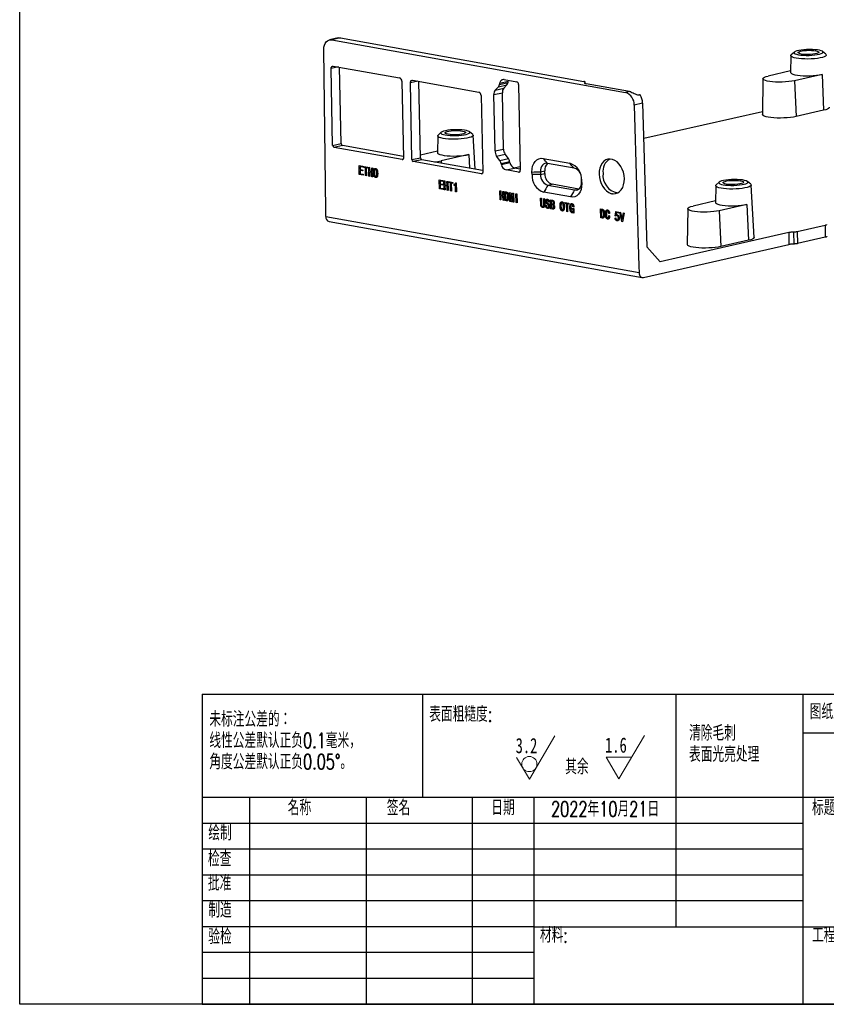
# Model space of a CAD drawing. Header units: millimetres. Extents: x 2 to 212, y 3 to 300.
# Tile 1 of 3: x 2 to 135, y 3 to 165. Entities that reach past the tile are written whole.
import ezdxf

# ---------------------------------------------------------------- set-up
doc = ezdxf.new("R2010")
doc.units = ezdxf.units.MM
doc.header["$PDSIZE"] = -1
doc.styles.add('SLDTEXTSTYLE0', font='TXT', dxfattribs={"width": 0.7, "bigfont": 'bigfont'})
doc.styles.add('SLDTEXTSTYLE1', font='TXT', dxfattribs={"width": 0.7})

# ---------------------------------------------------------------- blocks, each defined once
blk = doc.blocks.new('SW_NOTE_0')
at = {"color": 0, "linetype": 'Continuous', "lineweight": 0, "char_height": 2.5, "attachment_point": 1, "style": 'SLDTEXTSTYLE0'}
for s, insert in [('未标注公差的：', (0, 3.22)), ('线性公差默认正负0.1毫米，', (0, -0.28)), ('角度公差默认正负0.05°。', (0, -3.78))]:
    blk.add_mtext(s, dxfattribs=dict(at, insert=insert))
blk = doc.blocks.new('SW_NOTE_0_1')
at = {"color": 0, "linetype": 'Continuous', "lineweight": 0, "char_height": 2.5, "attachment_point": 1, "style": 'SLDTEXTSTYLE0'}
for s, insert in [('清除毛刺', (0, 3.22)), ('表面光亮处理', (0, -0.28))]:
    blk.add_mtext(s, dxfattribs=dict(at, insert=insert))
blk = doc.blocks.new('SW_SFSYMBOL_0')
at = {"color": 0, "linetype": 'Continuous', "lineweight": 0}
for p, q in [((2.26, -3.57), (6.47, 3.57)), ((2.26, -3.57), (0.15, 0)), ((4.36, 0), (0.15, 0))]:
    blk.add_line(p, q, dxfattribs=at)
at = {"color": 0, "linetype": 'Continuous', "lineweight": 0, "char_height": 2.5, "attachment_point": 1}
for s, insert, style in [('1.6', (0, 3.22), 'SLDTEXTSTYLE1'), ('其余', (-6.56, -0.35), 'SLDTEXTSTYLE0')]:
    blk.add_mtext(s, dxfattribs=dict(at, insert=insert, style=style))
blk = doc.blocks.new('SW_SFSYMBOL_1')
at = {"color": 0, "linetype": 'Continuous', "lineweight": 0}
for q in [(6.47, 3.57), (0.15, 0)]:
    blk.add_line((2.26, -3.57), q, dxfattribs=at)
blk.add_circle((2.26, -1.07), 1.25, dxfattribs=at)
at = {"color": 0, "linetype": 'Continuous', "lineweight": 0, "insert": (0, 3.22), "char_height": 2.5, "attachment_point": 1, "style": 'SLDTEXTSTYLE1'}
blk.add_mtext('3.2', dxfattribs=at)

msp = doc.modelspace()

# ---------------------------------------------------------------- linework, layer by layer
at = {"color": 7, "linetype": 'Continuous', "lineweight": -3}
for p, q in [((54.364, 161.54), (52.965, 161.222)), ((54.747, 161.547), (53.347, 161.229)), ((53.347, 161.229), (101.656, 152.573)), ((54.747, 161.547), (94.758, 154.378)), ((52.342, 133.125), (52.028, 159.635)), ((129.401, 159.202), (128.888, 158.726)), ((134.576, 158.844), (134.044, 159.298)), ((128.818, 158.597), (128.777, 155.854)), ((53.479, 143.845), (53.217, 156.473)), ((53.564, 156.899), (64.478, 154.943)), ((54.878, 144.163), (54.618, 156.71)), ((128.781, 156.103), (125.09, 155.264)), ((133.945, 155.526), (129.397, 154.492)), ((133.945, 155.526), (134.216, 149.625)), ((64.845, 154.39), (65.107, 141.761)), ((66.521, 141.508), (66.259, 154.136)), ((66.606, 154.562), (77.519, 152.606)), ((67.92, 141.826), (67.66, 154.373)), ((80.912, 153.89), (82.312, 154.208)), ((80.912, 153.89), (80.952, 154.07)), ((80.952, 154.07), (82.351, 154.388)), ((81.685, 154.688), (83.745, 154.319)), ((82.312, 154.208), (82.351, 154.388)), ((95.003, 154.032), (94.998, 154.267)), ((102.285, 152.716), (95.173, 153.991)), ((124.229, 154.82), (124.142, 148.942)), ((129.397, 154.492), (129.669, 148.591)), ((79.982, 152.194), (81.381, 152.513)), ((80.22, 152.943), (80.723, 153.498)), ((80.22, 152.943), (81.62, 153.261)), ((80.723, 153.498), (82.122, 153.816)), ((81.573, 143.252), (81.381, 152.513)), ((81.62, 153.261), (82.122, 153.816)), ((84.039, 153.877), (84.331, 139.78)), ((102.285, 152.716), (101.656, 152.573)), ((77.887, 152.053), (78.148, 139.425)), ((80.174, 142.934), (79.982, 152.194)), ((104.45, 150.811), (103.051, 150.493)), ((104.024, 152.177), (103.954, 152.161)), ((104.45, 150.811), (105.15, 127.158)), ((103.051, 150.493), (103.838, 123.898)), ((104.622, 145.01), (124.149, 149.449)), ((134.216, 149.625), (129.669, 148.591)), ((71.332, 146.001), (70.82, 145.525)), ((76.507, 145.643), (75.975, 146.097)), ((70.749, 145.396), (70.708, 142.653)), ((76.898, 139.925), (76.583, 145.517)), ((53.479, 143.845), (54.878, 144.163)), ((55.099, 143.831), (53.699, 143.513)), ((64.899, 141.506), (53.699, 143.513)), ((65.101, 142.039), (55.099, 143.831)), ((70.712, 142.902), (67.911, 142.265)), ((80.174, 142.934), (81.573, 143.252)), ((66.521, 141.508), (67.92, 141.826)), ((68.14, 141.494), (66.741, 141.176)), ((77.94, 139.169), (66.741, 141.176)), ((78.143, 139.702), (68.14, 141.494)), ((75.876, 142.325), (71.329, 141.291)), ((80.445, 142.094), (81.845, 142.412)), ((80.975, 141.354), (80.445, 142.094)), ((80.975, 141.354), (82.374, 141.672)), ((81.182, 140.891), (82.581, 141.209)), ((81.229, 140.695), (82.628, 141.013)), ((82.374, 141.672), (81.845, 142.412)), ((82.628, 141.013), (82.581, 141.209)), ((88.112, 141.687), (92.457, 140.908)), ((81.229, 140.695), (81.182, 140.891)), ((81.994, 139.808), (83.393, 140.127)), ((84.053, 139.439), (81.994, 139.808)), ((83.28, 140.158), (84.318, 140.394)), ((84.327, 139.959), (83.393, 140.127)), ((86.261, 139.059), (86.252, 139.47)), ((87.666, 139.515), (88.366, 139.674)), ((87.666, 139.515), (87.675, 139.075)), ((88.375, 139.234), (88.366, 139.674)), ((93.197, 140.085), (88.812, 140.871)), ((87.675, 139.075), (88.375, 139.234)), ((94.417, 137.867), (94.408, 138.307)), ((94.423, 138.006), (94.432, 137.595)), ((117.043, 137.811), (116.53, 137.335)), ((122.218, 137.453), (121.686, 137.907)), ((92.572, 135.377), (88.227, 136.156)), ((88.886, 137.297), (89.586, 137.456)), ((88.886, 137.297), (93.271, 136.512)), ((93.971, 136.671), (89.586, 137.456)), ((93.271, 136.512), (93.971, 136.671)), ((116.46, 137.206), (116.419, 134.463)), ((122.779, 128.719), (122.293, 137.327)), ((116.423, 134.712), (112.732, 133.873)), ((52.362, 132.146), (52.342, 133.125)), ((111.871, 133.429), (111.784, 127.551)), ((121.587, 134.135), (117.039, 133.101)), ((117.039, 133.101), (117.311, 127.201)), ((121.587, 134.135), (121.858, 128.234)), ((52.362, 132.146), (103.858, 122.919)), ((52.886, 131.321), (104.381, 122.094)), ((134.448, 130.683), (129.876, 129.643)), ((129.876, 129.643), (129.916, 127.685)), ((134.448, 130.683), (134.489, 128.725)), ((128.467, 129.497), (110.694, 125.457)), ((121.858, 128.234), (117.311, 127.201)), ((128.467, 129.497), (128.507, 127.539)), ((129.25, 129.576), (129.291, 127.618)), ((134.489, 128.725), (129.916, 127.685)), ((104.578, 122.099), (128.507, 127.539)), ((105.15, 127.158), (107.336, 124.693)), ((110.694, 125.457), (107.336, 124.693)), ((110.694, 125.457), (110.694, 125.456)), ((103.838, 123.898), (103.858, 122.919))]:
    msp.add_line(p, q, dxfattribs=at)
at = {"color": 8, "linetype": 'Continuous', "lineweight": -3}
for p, q in [((54.417, 156.746), (53.217, 156.473)), ((67.459, 154.409), (66.259, 154.136)), ((94.945, 154.055), (94.942, 154.206)), ((64.899, 141.506), (65.014, 141.532)), ((71.329, 141.291), (71.346, 140.92)), ((75.876, 142.325), (75.979, 140.09)), ((84.053, 139.439), (84.207, 139.474)), ((77.94, 139.169), (78.056, 139.196))]:
    msp.add_line(p, q, dxfattribs=at)
at = {"color": 7, "lineweight": -3}
for p, q in [((32.017, 53.536), (212.017, 53.536)), ((32.017, 53.536), (32.017, 2.536)), ((68.328, 36.536), (68.328, 53.536)), ((109.906, 53.536), (109.906, 15.286)), ((130.817, 53.536), (130.817, 2.536)), ((212.017, 47.161), (130.817, 47.161)), ((212.017, 36.536), (32.017, 36.536)), ((39.817, 36.536), (39.817, 2.536)), ((59.008, 36.536), (59.008, 2.536)), ((76.416, 36.536), (76.416, 2.536)), ((86.617, 2.536), (86.617, 36.536)), ((130.817, 32.286), (32.017, 32.286)), ((130.817, 28.036), (32.017, 28.036)), ((130.817, 23.786), (32.017, 23.786)), ((130.817, 19.536), (32.017, 19.536)), ((86.617, 15.286), (32.017, 15.286)), ((86.617, 15.286), (212.017, 15.286)), ((86.617, 11.036), (32.017, 11.036)), ((86.617, 6.786), (32.017, 6.786)), ((32.017, 2.536), (212.017, 2.536))]:
    msp.add_line(p, q, dxfattribs=at)
msp.add_lwpolyline([(2.017, 299.536), (212.017, 299.536), (212.017, 2.536), (2.017, 2.536)], close=True)
at = {"color": 7, "linetype": 'Continuous', "lineweight": -3, "flags": 128}
for points in [[(52.028, 159.635), (52.05, 159.989), (52.122, 160.32), (52.242, 160.615), (52.405, 160.863), (52.605, 161.054), (52.835, 161.182), (53.085, 161.241), (53.347, 161.229)], [(54.364, 161.54), (54.485, 161.559), (54.747, 161.547)], [(130.058, 158.763), (130.435, 158.71), (130.864, 158.674), (131.329, 158.657), (131.809, 158.66), (132.287, 158.683), (132.741, 158.725), (133.154, 158.783), (133.508, 158.857), (133.789, 158.942), (133.985, 159.035), (134.089, 159.133), (134.097, 159.231), (134.007, 159.325), (133.823, 159.412), (133.554, 159.488), (133.21, 159.55), (132.805, 159.595), (132.356, 159.621), (131.881, 159.628), (131.399, 159.615), (130.931, 159.583), (130.495, 159.532), (130.11, 159.466), (129.791, 159.386), (129.551, 159.296), (129.4, 159.2), (129.344, 159.102), (129.385, 159.005), (129.522, 158.914), (129.75, 158.832), (130.058, 158.763)], [(134.576, 158.844), (134.647, 158.744), (134.627, 158.635), (134.51, 158.526), (134.297, 158.421), (133.998, 158.324), (133.621, 158.238), (133.18, 158.167), (132.69, 158.112), (132.167, 158.075), (131.63, 158.059), (131.096, 158.062), (130.584, 158.085), (130.111, 158.128), (129.693, 158.189)], [(130.535, 158.872), (130.279, 158.932), (130.107, 159.004), (130.029, 159.084), (130.05, 159.168), (130.167, 159.25), (130.376, 159.325), (130.662, 159.391), (131.011, 159.441), (131.401, 159.475), (131.81, 159.489), (132.213, 159.483), (132.589, 159.457), (132.914, 159.412), (133.17, 159.353), (133.342, 159.28), (133.42, 159.2), (133.399, 159.117), (133.281, 159.035), (133.073, 158.959), (132.786, 158.894), (132.438, 158.843), (132.048, 158.809), (131.639, 158.795), (131.236, 158.802), (130.86, 158.828), (130.535, 158.872)], [(129.693, 158.189), (129.345, 158.265), (129.079, 158.355), (128.902, 158.455), (128.822, 158.562), (128.842, 158.671), (128.888, 158.726)], [(53.217, 156.473), (53.222, 156.568), (53.241, 156.656), (53.272, 156.734), (53.315, 156.801), (53.368, 156.852), (53.428, 156.886), (53.495, 156.902), (53.564, 156.899)], [(128.777, 155.854), (128.81, 155.761), (128.943, 155.654), (129.173, 155.556), (129.492, 155.47), (129.89, 155.398), (130.352, 155.345), (130.863, 155.31), (131.406, 155.296), (131.962, 155.303), (132.512, 155.331), (133.037, 155.379), (133.521, 155.444), (133.945, 155.526)], [(66.259, 154.136), (66.264, 154.231), (66.282, 154.319), (66.314, 154.398), (66.357, 154.464), (66.409, 154.515), (66.47, 154.549), (66.537, 154.565), (66.606, 154.562)], [(82.351, 154.388), (82.394, 154.537), (82.403, 154.56)], [(94.942, 154.206), (94.977, 154.229), (94.995, 154.253), (94.996, 154.277), (94.98, 154.3), (94.948, 154.322), (94.899, 154.343), (94.835, 154.361), (94.758, 154.378)], [(94.942, 154.206), (94.899, 154.176), (94.876, 154.147), (94.875, 154.117), (94.895, 154.088), (94.935, 154.06), (94.996, 154.034), (95.076, 154.011), (95.173, 153.991)], [(129.397, 154.492), (128.973, 154.41), (128.49, 154.345), (127.964, 154.297), (127.414, 154.27), (126.858, 154.263), (126.315, 154.277), (125.804, 154.311), (125.342, 154.365), (124.945, 154.436), (124.626, 154.522), (124.396, 154.621), (124.263, 154.728), (124.231, 154.84), (124.302, 154.953), (124.474, 155.064), (124.739, 155.169), (125.09, 155.264)], [(135.137, 150.11), (135.128, 150.051), (135.036, 149.937), (134.849, 149.826), (134.573, 149.721), (134.216, 149.625)], [(129.669, 148.591), (129.242, 148.509), (128.758, 148.441), (128.232, 148.39), (127.68, 148.358), (127.118, 148.346), (126.563, 148.354), (126.033, 148.381), (125.544, 148.427), (125.11, 148.491), (124.744, 148.571), (124.458, 148.663), (124.26, 148.766), (124.157, 148.877), (124.142, 148.942)], [(71.99, 145.563), (72.366, 145.509), (72.796, 145.473), (73.26, 145.457), (73.741, 145.46), (74.218, 145.483), (74.672, 145.524), (75.085, 145.583), (75.439, 145.656), (75.72, 145.741), (75.917, 145.835), (76.021, 145.932), (76.028, 146.03), (75.938, 146.125), (75.755, 146.212), (75.486, 146.288), (75.142, 146.349), (74.737, 146.394), (74.287, 146.421), (73.812, 146.428), (73.331, 146.414), (72.863, 146.382), (72.427, 146.332), (72.042, 146.265), (71.722, 146.185), (71.482, 146.096), (71.331, 146), (71.275, 145.902), (71.317, 145.805), (71.454, 145.714), (71.681, 145.632), (71.99, 145.563)], [(72.467, 145.671), (72.211, 145.731), (72.039, 145.803), (71.961, 145.883), (71.981, 145.967), (72.099, 146.049), (72.307, 146.125), (72.594, 146.19), (72.942, 146.241), (73.332, 146.274), (73.741, 146.288), (74.145, 146.282), (74.52, 146.256), (74.845, 146.212), (75.101, 146.152), (75.273, 146.08), (75.351, 146), (75.331, 145.916), (75.213, 145.834), (75.005, 145.758), (74.718, 145.693), (74.369, 145.642), (73.98, 145.609), (73.571, 145.595), (73.167, 145.601), (72.792, 145.627), (72.467, 145.671)], [(71.625, 144.988), (71.277, 145.065), (71.01, 145.155), (70.834, 145.254), (70.754, 145.361), (70.773, 145.471), (70.82, 145.525)], [(76.507, 145.643), (76.578, 145.544), (76.559, 145.434), (76.441, 145.325), (76.229, 145.22), (75.929, 145.123), (75.553, 145.038), (75.112, 144.966), (74.622, 144.911), (74.099, 144.875), (73.561, 144.858), (73.028, 144.861), (72.516, 144.885), (72.043, 144.928), (71.625, 144.988)], [(70.708, 142.653), (70.742, 142.561), (70.875, 142.454), (71.105, 142.355), (71.424, 142.269), (71.821, 142.198), (72.283, 142.144), (72.794, 142.11), (73.337, 142.096), (73.893, 142.103), (74.443, 142.131), (74.969, 142.178), (75.452, 142.244), (75.876, 142.325)], [(65.107, 141.761), (65.104, 141.705), (65.093, 141.652), (65.074, 141.605), (65.048, 141.565), (65.017, 141.534), (64.98, 141.514), (64.94, 141.504), (64.899, 141.506)], [(86.252, 139.47), (86.27, 139.976), (86.364, 140.451), (86.531, 140.873), (86.762, 141.224), (87.049, 141.491), (87.379, 141.661), (87.739, 141.727), (88.112, 141.687)], [(101.446, 138.371), (101.4, 138.899), (101.285, 139.422), (101.105, 139.921), (100.866, 140.381), (100.576, 140.784), (100.245, 141.118), (99.885, 141.371), (99.507, 141.535), (99.125, 141.603), (98.751, 141.574), (98.399, 141.449), (98.08, 141.231), (97.804, 140.929), (97.583, 140.552), (97.422, 140.114), (97.328, 139.629), (97.303, 139.113), (97.35, 138.585), (97.465, 138.063), (97.645, 137.563), (97.884, 137.104), (98.173, 136.7), (98.504, 136.366), (98.864, 136.113), (99.242, 135.95), (99.624, 135.881), (99.998, 135.91), (100.351, 136.036), (100.67, 136.253), (100.945, 136.555), (101.167, 136.932), (101.327, 137.371), (101.422, 137.856), (101.446, 138.371)], [(58.496, 138.941), (57.857, 139.056), (57.857, 139.056), (57.827, 140.524), (57.827, 140.524), (58.434, 140.415), (58.434, 140.415), (58.438, 140.252), (58.438, 140.252), (57.974, 140.335), (57.974, 140.335), (57.983, 139.88), (57.983, 139.88), (58.409, 139.804), (58.409, 139.804), (58.413, 139.641), (58.413, 139.641), (57.987, 139.717), (57.987, 139.717), (57.998, 139.193), (57.998, 139.193), (58.493, 139.104), (58.493, 139.104), (58.496, 138.941)], [(59.258, 140.105), (59.008, 140.15), (59.008, 140.15), (59.035, 138.845), (59.035, 138.845), (58.891, 138.871), (58.891, 138.871), (58.864, 140.176), (58.864, 140.176), (58.613, 140.221), (58.613, 140.221), (58.61, 140.384), (58.61, 140.384), (59.255, 140.268), (59.255, 140.268), (59.258, 140.105)], [(60.087, 138.656), (59.943, 138.682), (59.943, 138.682), (59.929, 139.369), (59.929, 139.369), (59.572, 139.433), (59.572, 139.433), (59.586, 138.746), (59.586, 138.746), (59.442, 138.772), (59.442, 138.772), (59.412, 140.24), (59.412, 140.24), (59.556, 140.214), (59.556, 140.214), (59.569, 139.596), (59.569, 139.596), (59.926, 139.532), (59.926, 139.532), (59.913, 140.15), (59.913, 140.15), (60.057, 140.125), (60.057, 140.125), (60.087, 138.656)], [(60.214, 139.459), (60.215, 139.514), (60.217, 139.566), (60.221, 139.615), (60.225, 139.66), (60.23, 139.703), (60.237, 139.742), (60.245, 139.778), (60.254, 139.811), (60.275, 139.871), (60.301, 139.924), (60.331, 139.97), (60.365, 140.009), (60.384, 140.026), (60.404, 140.04), (60.425, 140.051), (60.448, 140.059), (60.471, 140.064), (60.496, 140.066), (60.521, 140.066), (60.548, 140.062), (60.575, 140.055), (60.601, 140.045), (60.627, 140.031), (60.652, 140.013), (60.675, 139.991), (60.698, 139.966), (60.72, 139.936), (60.742, 139.903), (60.762, 139.868), (60.78, 139.83), (60.797, 139.791), (60.812, 139.751), (60.825, 139.708), (60.837, 139.664), (60.847, 139.618), (60.855, 139.571), (60.867, 139.471), (60.876, 139.365), (60.879, 139.253), (60.879, 139.134), (60.878, 139.075), (60.874, 139.019), (60.87, 138.966), (60.864, 138.916), (60.856, 138.869), (60.847, 138.825), (60.837, 138.784), (60.825, 138.746), (60.812, 138.712), (60.797, 138.68), (60.78, 138.652), (60.761, 138.627), (60.741, 138.606), (60.719, 138.587), (60.695, 138.572), (60.67, 138.56), (60.643, 138.552), (60.617, 138.548), (60.591, 138.548), (60.564, 138.553), (60.537, 138.561), (60.51, 138.574), (60.484, 138.59), (60.457, 138.611), (60.43, 138.635), (60.406, 138.659), (60.384, 138.685), (60.364, 138.712), (60.346, 138.74), (60.329, 138.77), (60.315, 138.8), (60.302, 138.831), (60.28, 138.896), (60.262, 138.962), (60.247, 139.028), (60.234, 139.096), (60.229, 139.131), (60.225, 139.17), (60.221, 139.211), (60.218, 139.255), (60.216, 139.302), (60.215, 139.351), (60.214, 139.404), (60.214, 139.459)], [(60.345, 139.487), (60.342, 139.429), (60.341, 139.373), (60.341, 139.318), (60.343, 139.265), (60.347, 139.212), (60.352, 139.162), (60.358, 139.112), (60.366, 139.064), (60.375, 139.018), (60.386, 138.975), (60.398, 138.935), (60.411, 138.899), (60.425, 138.865), (60.44, 138.835), (60.457, 138.808), (60.475, 138.783), (60.493, 138.763), (60.512, 138.746), (60.53, 138.733), (60.549, 138.724), (60.567, 138.719), (60.586, 138.718), (60.604, 138.72), (60.623, 138.727), (60.641, 138.737), (60.657, 138.75), (60.672, 138.766), (60.686, 138.786), (60.699, 138.809), (60.71, 138.835), (60.72, 138.864), (60.728, 138.896), (60.742, 138.966), (60.751, 139.04), (60.756, 139.117), (60.756, 139.199), (60.754, 139.281), (60.751, 139.359), (60.746, 139.434), (60.741, 139.506), (60.732, 139.574), (60.719, 139.64), (60.701, 139.704), (60.679, 139.765), (60.666, 139.793), (60.653, 139.818), (60.638, 139.841), (60.623, 139.86), (60.606, 139.875), (60.589, 139.888), (60.57, 139.897), (60.551, 139.903), (60.532, 139.906), (60.514, 139.905), (60.496, 139.9), (60.478, 139.892), (60.462, 139.88), (60.446, 139.864), (60.431, 139.844), (60.416, 139.821), (60.402, 139.793), (60.39, 139.762), (60.379, 139.726), (60.37, 139.687), (60.361, 139.643), (60.354, 139.595), (60.349, 139.543), (60.345, 139.487)], [(78.148, 139.425), (78.146, 139.368), (78.135, 139.315), (78.116, 139.268), (78.09, 139.228), (78.058, 139.198), (78.022, 139.177), (77.982, 139.167), (77.94, 139.169)], [(84.053, 139.439), (84.109, 139.437), (84.162, 139.45), (84.211, 139.477), (84.253, 139.518), (84.287, 139.571), (84.312, 139.634), (84.327, 139.704), (84.331, 139.78)], [(88.812, 140.871), (88.582, 140.899), (88.36, 140.862), (88.155, 140.76), (87.978, 140.597), (87.835, 140.381), (87.733, 140.121), (87.676, 139.828), (87.666, 139.515)], [(71.663, 136.582), (71.024, 136.697), (71.024, 136.697), (70.993, 138.165), (70.993, 138.165), (71.601, 138.056), (71.601, 138.056), (71.604, 137.893), (71.604, 137.893), (71.141, 137.976), (71.141, 137.976), (71.15, 137.521), (71.15, 137.521), (71.576, 137.444), (71.576, 137.444), (71.58, 137.281), (71.58, 137.281), (71.154, 137.358), (71.154, 137.358), (71.164, 136.834), (71.164, 136.834), (71.659, 136.745), (71.659, 136.745), (71.663, 136.582)], [(72.452, 136.441), (72.308, 136.466), (72.308, 136.466), (72.294, 137.153), (72.294, 137.153), (71.937, 137.217), (71.937, 137.217), (71.951, 136.53), (71.951, 136.53), (71.807, 136.556), (71.807, 136.556), (71.776, 138.025), (71.776, 138.025), (71.921, 137.999), (71.921, 137.999), (71.933, 137.38), (71.933, 137.38), (72.29, 137.317), (72.29, 137.317), (72.278, 137.935), (72.278, 137.935), (72.422, 137.909), (72.422, 137.909), (72.452, 136.441)], [(73.227, 137.602), (72.976, 137.647), (72.976, 137.647), (73.003, 136.342), (73.003, 136.342), (72.859, 136.368), (72.859, 136.368), (72.832, 137.673), (72.832, 137.673), (72.582, 137.718), (72.582, 137.718), (72.578, 137.881), (72.578, 137.881), (73.224, 137.765), (73.224, 137.765), (73.227, 137.602)], [(73.668, 137.412), (73.626, 137.364), (73.578, 137.319), (73.524, 137.276), (73.466, 137.234), (73.466, 137.234), (73.462, 137.397), (73.462, 137.397), (73.5, 137.428), (73.535, 137.46), (73.569, 137.495), (73.601, 137.531), (73.632, 137.569), (73.66, 137.609), (73.687, 137.651), (73.712, 137.695), (73.712, 137.695), (73.787, 137.681), (73.787, 137.681), (73.818, 136.204), (73.818, 136.204), (73.692, 136.227), (73.692, 136.227), (73.668, 137.412)], [(93.271, 136.512), (93.502, 136.483), (93.724, 136.52), (93.928, 136.623), (94.105, 136.785), (94.248, 137.002), (94.351, 137.262), (94.408, 137.554), (94.417, 137.867)], [(117.7, 137.372), (118.077, 137.319), (118.506, 137.283), (118.971, 137.266), (119.451, 137.269), (119.929, 137.292), (120.383, 137.334), (120.796, 137.393), (121.15, 137.466), (121.431, 137.551), (121.627, 137.644), (121.731, 137.742), (121.739, 137.84), (121.649, 137.934), (121.465, 138.021), (121.196, 138.097), (120.852, 138.159), (120.447, 138.204), (119.998, 138.23), (119.523, 138.237), (119.041, 138.224), (118.573, 138.192), (118.137, 138.141), (117.752, 138.075), (117.433, 137.995), (117.193, 137.905), (117.042, 137.809), (116.986, 137.711), (117.027, 137.614), (117.164, 137.523), (117.392, 137.441), (117.7, 137.372)], [(118.177, 137.481), (117.921, 137.541), (117.749, 137.613), (117.671, 137.693), (117.692, 137.777), (117.809, 137.859), (118.018, 137.935), (118.304, 138), (118.653, 138.05), (119.043, 138.084), (119.452, 138.098), (119.855, 138.092), (120.231, 138.066), (120.556, 138.022), (120.812, 137.962), (120.984, 137.889), (121.062, 137.809), (121.041, 137.726), (120.923, 137.644), (120.715, 137.568), (120.428, 137.503), (120.08, 137.452), (119.69, 137.419), (119.281, 137.405), (118.878, 137.411), (118.502, 137.437), (118.177, 137.481)], [(81.642, 134.794), (81.497, 134.82), (81.497, 134.82), (81.483, 135.507), (81.483, 135.507), (81.126, 135.571), (81.126, 135.571), (81.14, 134.884), (81.14, 134.884), (80.996, 134.91), (80.996, 134.91), (80.966, 136.378), (80.966, 136.378), (81.11, 136.352), (81.11, 136.352), (81.123, 135.734), (81.123, 135.734), (81.48, 135.67), (81.48, 135.67), (81.467, 136.288), (81.467, 136.288), (81.611, 136.262), (81.611, 136.262), (81.641, 134.794)], [(82.447, 135.377), (82.447, 135.282), (82.443, 135.195), (82.435, 135.116), (82.423, 135.044), (82.408, 134.981), (82.388, 134.925), (82.364, 134.876), (82.336, 134.836), (82.305, 134.803), (82.272, 134.775), (82.235, 134.753), (82.196, 134.737), (82.154, 134.726), (82.109, 134.721), (82.061, 134.721), (82.011, 134.728), (82.011, 134.728), (81.798, 134.766), (81.798, 134.766), (81.768, 136.234), (81.768, 136.234), (81.981, 136.196), (81.981, 136.196), (82.037, 136.184), (82.089, 136.166), (82.138, 136.144), (82.183, 136.117), (82.224, 136.086), (82.262, 136.05), (82.295, 136.009), (82.326, 135.963), (82.352, 135.912), (82.376, 135.855), (82.396, 135.791), (82.413, 135.721), (82.426, 135.645), (82.436, 135.562), (82.443, 135.473), (82.447, 135.377)], [(83.264, 134.503), (83.139, 134.526), (83.139, 134.526), (83.117, 135.573), (83.117, 135.573), (83.105, 135.576), (83.105, 135.576), (82.976, 134.555), (82.976, 134.555), (82.876, 134.573), (82.876, 134.573), (82.704, 135.647), (82.704, 135.647), (82.691, 135.65), (82.691, 135.65), (82.713, 134.602), (82.713, 134.602), (82.587, 134.625), (82.587, 134.625), (82.557, 136.093), (82.557, 136.093), (82.751, 136.058), (82.751, 136.058), (82.909, 135.063), (82.909, 135.063), (82.922, 135.061), (82.922, 135.061), (83.039, 136.006), (83.039, 136.006), (83.234, 135.972), (83.234, 135.972), (83.264, 134.503)], [(94.432, 137.595), (94.414, 137.088), (94.32, 136.613), (94.153, 136.191), (93.922, 135.84), (93.635, 135.573), (93.305, 135.403), (92.945, 135.337), (92.572, 135.377)], [(117.335, 136.798), (116.987, 136.874), (116.721, 136.964), (116.544, 137.064), (116.464, 137.171), (116.484, 137.28), (116.53, 137.335)], [(122.218, 137.453), (122.289, 137.353), (122.269, 137.244), (122.152, 137.135), (121.939, 137.03), (121.64, 136.933), (121.263, 136.847), (120.822, 136.776), (120.332, 136.721), (119.809, 136.684), (119.272, 136.668), (118.738, 136.671), (118.226, 136.694), (117.753, 136.737), (117.335, 136.798)], [(82.297, 135.404), (82.294, 135.48), (82.289, 135.552), (82.282, 135.618), (82.272, 135.678), (82.261, 135.733), (82.247, 135.782), (82.231, 135.825), (82.212, 135.864), (82.192, 135.898), (82.169, 135.928), (82.144, 135.954), (82.116, 135.977), (82.087, 135.997), (82.055, 136.012), (82.021, 136.025), (81.984, 136.033), (81.984, 136.033), (81.915, 136.045), (81.915, 136.045), (81.939, 134.903), (81.939, 134.903), (82.008, 134.891), (82.008, 134.891), (82.044, 134.886), (82.078, 134.886), (82.109, 134.89), (82.139, 134.899), (82.165, 134.911), (82.19, 134.928), (82.211, 134.949), (82.231, 134.975), (82.248, 135.006), (82.262, 135.043), (82.274, 135.087), (82.283, 135.138), (82.29, 135.195), (82.295, 135.258), (82.297, 135.328), (82.297, 135.404)], [(83.797, 134.408), (83.653, 134.434), (83.653, 134.434), (83.622, 135.902), (83.622, 135.902), (83.766, 135.876), (83.766, 135.876), (83.797, 134.408)], [(88.343, 134.021), (88.343, 133.971), (88.34, 133.924), (88.334, 133.881), (88.327, 133.84), (88.317, 133.802), (88.304, 133.768), (88.289, 133.737), (88.271, 133.709), (88.251, 133.684), (88.227, 133.664), (88.201, 133.648), (88.172, 133.637), (88.14, 133.629), (88.105, 133.626), (88.067, 133.627), (88.026, 133.633), (88.026, 133.633), (87.985, 133.642), (87.947, 133.655), (87.912, 133.67), (87.879, 133.689), (87.849, 133.712), (87.822, 133.737), (87.798, 133.765), (87.776, 133.797), (87.757, 133.832), (87.741, 133.869), (87.726, 133.908), (87.714, 133.95), (87.705, 133.993), (87.698, 134.039), (87.693, 134.087), (87.691, 134.138), (87.691, 134.138), (87.67, 135.177), (87.67, 135.177), (87.814, 135.151), (87.814, 135.151), (87.835, 134.112), (87.835, 134.112), (87.837, 134.077), (87.84, 134.043), (87.844, 134.012), (87.85, 133.983), (87.858, 133.956), (87.867, 133.931), (87.878, 133.909), (87.89, 133.888), (87.903, 133.87), (87.917, 133.854), (87.933, 133.839), (87.949, 133.826), (87.966, 133.816), (87.984, 133.807), (88.003, 133.801), (88.023, 133.796), (88.023, 133.796), (88.043, 133.793), (88.061, 133.794), (88.079, 133.795), (88.096, 133.8), (88.112, 133.807), (88.127, 133.816), (88.14, 133.827), (88.153, 133.841), (88.164, 133.858), (88.174, 133.876), (88.182, 133.898), (88.189, 133.923), (88.194, 133.95), (88.197, 133.979), (88.199, 134.012), (88.199, 134.047), (88.199, 134.047), (88.177, 135.086), (88.177, 135.086), (88.321, 135.06), (88.321, 135.06), (88.343, 134.021)], [(89.151, 133.859), (89.151, 133.811), (89.148, 133.767), (89.141, 133.725), (89.132, 133.686), (89.12, 133.65), (89.105, 133.618), (89.087, 133.588), (89.067, 133.562), (89.044, 133.539), (89.018, 133.52), (88.991, 133.505), (88.961, 133.494), (88.93, 133.487), (88.896, 133.484), (88.86, 133.485), (88.822, 133.49), (88.822, 133.49), (88.784, 133.499), (88.748, 133.511), (88.714, 133.526), (88.682, 133.546), (88.652, 133.568), (88.624, 133.593), (88.599, 133.622), (88.575, 133.654), (88.554, 133.689), (88.535, 133.725), (88.52, 133.762), (88.506, 133.801), (88.496, 133.841), (88.488, 133.883), (88.483, 133.926), (88.481, 133.971), (88.481, 133.971), (88.48, 134.031), (88.48, 134.031), (88.624, 134.005), (88.624, 134.005), (88.625, 133.953), (88.625, 133.953), (88.627, 133.922), (88.63, 133.892), (88.635, 133.864), (88.641, 133.837), (88.65, 133.812), (88.66, 133.788), (88.672, 133.766), (88.685, 133.746), (88.715, 133.711), (88.748, 133.683), (88.782, 133.664), (88.818, 133.653), (88.818, 133.653), (88.843, 133.65), (88.865, 133.65), (88.886, 133.652), (88.905, 133.656), (88.922, 133.663), (88.938, 133.673), (88.952, 133.685), (88.964, 133.7), (88.984, 133.735), (88.998, 133.774), (89.005, 133.819), (89.007, 133.868), (89.007, 133.868), (89.006, 133.889), (89.003, 133.91), (88.998, 133.932), (88.992, 133.953), (88.983, 133.974), (88.973, 133.995), (88.961, 134.016), (88.948, 134.037), (88.916, 134.078), (88.877, 134.119), (88.833, 134.159), (88.782, 134.199), (88.782, 134.199), (88.746, 134.225), (88.711, 134.251), (88.68, 134.277), (88.651, 134.304), (88.625, 134.33), (88.602, 134.356), (88.581, 134.383), (88.562, 134.409), (88.546, 134.436), (88.533, 134.464), (88.521, 134.492), (88.511, 134.521), (88.503, 134.551), (88.497, 134.581), (88.494, 134.613), (88.492, 134.644), (88.492, 134.644), (88.492, 134.688), (88.496, 134.729), (88.502, 134.768), (88.511, 134.804), (88.523, 134.837), (88.538, 134.867), (88.556, 134.895), (88.577, 134.92), (88.599, 134.942), (88.623, 134.961), (88.648, 134.975), (88.674, 134.986), (88.702, 134.993), (88.73, 134.997), (88.76, 134.997), (88.791, 134.993), (88.791, 134.993), (88.83, 134.984), (88.867, 134.971), (88.9, 134.955), (88.931, 134.935), (88.96, 134.911), (88.985, 134.883), (89.008, 134.852), (89.028, 134.818), (89.046, 134.781), (89.061, 134.744), (89.074, 134.707), (89.085, 134.67), (89.094, 134.632), (89.1, 134.594), (89.104, 134.556), (89.106, 134.517), (89.106, 134.517), (88.962, 134.543), (88.962, 134.543), (88.961, 134.589), (88.954, 134.635), (88.941, 134.678), (88.921, 134.722), (88.909, 134.742), (88.896, 134.76), (88.882, 134.776), (88.867, 134.789), (88.85, 134.801), (88.833, 134.81), (88.814, 134.817), (88.794, 134.821), (88.794, 134.821), (88.759, 134.824), (88.727, 134.819), (88.7, 134.807), (88.676, 134.787), (88.658, 134.76), (88.645, 134.727), (88.637, 134.689), (88.636, 134.644), (88.636, 134.644), (88.638, 134.607), (88.646, 134.571), (88.657, 134.537), (88.673, 134.505), (88.683, 134.489), (88.697, 134.471), (88.715, 134.453), (88.736, 134.433), (88.76, 134.412), (88.788, 134.389), (88.819, 134.365), (88.854, 134.34), (88.854, 134.34), (88.888, 134.314), (88.92, 134.288), (88.95, 134.261), (88.978, 134.233), (89.004, 134.205), (89.028, 134.176), (89.051, 134.147), (89.071, 134.117), (89.089, 134.087), (89.105, 134.056), (89.118, 134.024), (89.13, 133.992), (89.138, 133.96), (89.145, 133.927), (89.149, 133.893), (89.151, 133.859)], [(89.965, 133.739), (89.965, 133.679), (89.961, 133.625), (89.954, 133.576), (89.944, 133.533), (89.931, 133.495), (89.915, 133.462), (89.895, 133.435), (89.872, 133.413), (89.846, 133.396), (89.819, 133.382), (89.79, 133.371), (89.759, 133.363), (89.726, 133.359), (89.692, 133.358), (89.655, 133.36), (89.617, 133.365), (89.617, 133.365), (89.304, 133.421), (89.304, 133.421), (89.273, 134.889), (89.273, 134.889), (89.599, 134.831), (89.599, 134.831), (89.637, 134.823), (89.673, 134.811), (89.706, 134.796), (89.737, 134.779), (89.765, 134.758), (89.791, 134.734), (89.815, 134.707), (89.836, 134.677), (89.855, 134.645), (89.872, 134.613), (89.886, 134.579), (89.898, 134.544), (89.907, 134.509), (89.914, 134.473), (89.918, 134.435), (89.92, 134.397), (89.92, 134.397), (89.92, 134.36), (89.919, 134.326), (89.915, 134.294), (89.91, 134.265), (89.903, 134.24), (89.894, 134.216), (89.884, 134.196), (89.872, 134.179), (89.846, 134.15), (89.819, 134.128), (89.792, 134.111), (89.764, 134.1), (89.764, 134.1), (89.801, 134.077), (89.836, 134.047), (89.87, 134.011), (89.901, 133.968), (89.915, 133.945), (89.928, 133.92), (89.939, 133.893), (89.948, 133.865), (89.955, 133.835), (89.96, 133.805), (89.964, 133.772), (89.965, 133.739)], [(89.776, 134.423), (89.775, 134.45), (89.772, 134.476), (89.768, 134.5), (89.762, 134.522), (89.755, 134.542), (89.747, 134.561), (89.737, 134.579), (89.726, 134.595), (89.7, 134.622), (89.672, 134.643), (89.642, 134.658), (89.609, 134.667), (89.609, 134.667), (89.421, 134.701), (89.421, 134.701), (89.43, 134.245), (89.43, 134.245), (89.612, 134.213), (89.612, 134.213), (89.645, 134.21), (89.676, 134.215), (89.704, 134.227), (89.73, 134.247), (89.741, 134.26), (89.751, 134.276), (89.759, 134.294), (89.766, 134.315), (89.771, 134.338), (89.774, 134.364), (89.776, 134.392), (89.776, 134.423)], [(91.563, 133.752), (91.563, 133.655), (91.561, 133.565), (91.556, 133.484), (91.547, 133.409), (91.536, 133.343), (91.522, 133.284), (91.504, 133.232), (91.484, 133.189), (91.461, 133.152), (91.436, 133.121), (91.408, 133.095), (91.378, 133.076), (91.345, 133.063), (91.311, 133.055), (91.273, 133.054), (91.234, 133.058), (91.234, 133.058), (91.194, 133.068), (91.157, 133.083), (91.121, 133.103), (91.087, 133.128), (91.056, 133.158), (91.026, 133.194), (90.999, 133.234), (90.973, 133.28), (90.95, 133.332), (90.93, 133.39), (90.913, 133.454), (90.898, 133.526), (90.886, 133.604), (90.877, 133.688), (90.871, 133.779), (90.867, 133.877), (90.867, 133.877), (90.867, 133.974), (90.869, 134.063), (90.875, 134.144), (90.884, 134.218), (90.895, 134.284), (90.91, 134.342), (90.928, 134.393), (90.949, 134.435), (90.973, 134.471), (90.999, 134.501), (91.028, 134.525), (91.058, 134.544), (91.091, 134.557), (91.126, 134.564), (91.163, 134.565), (91.203, 134.561), (91.203, 134.561), (91.242, 134.551), (91.28, 134.536), (91.315, 134.517), (91.348, 134.492), (91.38, 134.462), (91.408, 134.428), (91.435, 134.388), (91.46, 134.344), (91.482, 134.293), (91.502, 134.236), (91.519, 134.172), (91.533, 134.102), (91.544, 134.024), (91.553, 133.94), (91.559, 133.85), (91.563, 133.752)], [(92.328, 134.18), (92.077, 134.225), (92.077, 134.225), (92.104, 132.919), (92.104, 132.919), (91.96, 132.945), (91.96, 132.945), (91.933, 134.25), (91.933, 134.25), (91.683, 134.295), (91.683, 134.295), (91.679, 134.458), (91.679, 134.458), (92.325, 134.343), (92.325, 134.343), (92.328, 134.18)], [(116.419, 134.463), (116.452, 134.371), (116.585, 134.263), (116.815, 134.165), (117.134, 134.079), (117.532, 134.008), (117.994, 133.954), (118.505, 133.919), (119.048, 133.905), (119.604, 133.912), (120.154, 133.94), (120.679, 133.988), (121.163, 134.053), (121.587, 134.135)], [(89.815, 133.766), (89.813, 133.799), (89.809, 133.83), (89.804, 133.859), (89.796, 133.886), (89.786, 133.91), (89.774, 133.932), (89.761, 133.953), (89.745, 133.971), (89.71, 134.001), (89.674, 134.025), (89.636, 134.042), (89.597, 134.053), (89.597, 134.053), (89.434, 134.082), (89.434, 134.082), (89.445, 133.558), (89.445, 133.558), (89.589, 133.533), (89.589, 133.533), (89.616, 133.529), (89.642, 133.527), (89.666, 133.527), (89.688, 133.53), (89.708, 133.535), (89.727, 133.541), (89.744, 133.551), (89.76, 133.562), (89.773, 133.576), (89.785, 133.593), (89.795, 133.614), (89.803, 133.637), (89.809, 133.665), (89.813, 133.695), (89.815, 133.729), (89.815, 133.766)], [(91.413, 133.779), (91.41, 133.865), (91.406, 133.944), (91.4, 134.016), (91.392, 134.08), (91.383, 134.137), (91.372, 134.186), (91.36, 134.227), (91.346, 134.261), (91.331, 134.29), (91.316, 134.316), (91.299, 134.338), (91.282, 134.356), (91.264, 134.372), (91.245, 134.384), (91.226, 134.393), (91.206, 134.398), (91.206, 134.398), (91.186, 134.4), (91.167, 134.398), (91.148, 134.393), (91.131, 134.383), (91.114, 134.371), (91.097, 134.355), (91.082, 134.335), (91.067, 134.311), (91.054, 134.282), (91.043, 134.245), (91.034, 134.199), (91.026, 134.145), (91.021, 134.084), (91.018, 134.014), (91.017, 133.936), (91.018, 133.85), (91.018, 133.85), (91.02, 133.763), (91.025, 133.684), (91.031, 133.612), (91.039, 133.547), (91.048, 133.49), (91.059, 133.44), (91.072, 133.398), (91.087, 133.362), (91.103, 133.333), (91.119, 133.306), (91.136, 133.283), (91.154, 133.264), (91.172, 133.248), (91.191, 133.236), (91.21, 133.227), (91.23, 133.221), (91.23, 133.221), (91.25, 133.22), (91.27, 133.222), (91.288, 133.227), (91.305, 133.237), (91.322, 133.25), (91.337, 133.267), (91.352, 133.288), (91.366, 133.312), (91.378, 133.343), (91.389, 133.381), (91.398, 133.428), (91.404, 133.482), (91.409, 133.544), (91.412, 133.615), (91.413, 133.693), (91.412, 133.779)], [(93.157, 132.714), (93.051, 132.733), (93.051, 132.733), (93.029, 132.856), (93.029, 132.856), (93.016, 132.834), (92.998, 132.815), (92.977, 132.798), (92.953, 132.784), (92.926, 132.774), (92.898, 132.769), (92.868, 132.767), (92.838, 132.771), (92.838, 132.771), (92.805, 132.779), (92.773, 132.793), (92.743, 132.811), (92.712, 132.835), (92.683, 132.863), (92.654, 132.897), (92.626, 132.936), (92.599, 132.98), (92.574, 133.03), (92.552, 133.085), (92.533, 133.145), (92.517, 133.212), (92.505, 133.284), (92.495, 133.362), (92.488, 133.446), (92.485, 133.536), (92.485, 133.536), (92.484, 133.633), (92.487, 133.723), (92.492, 133.807), (92.501, 133.883), (92.513, 133.953), (92.528, 134.016), (92.545, 134.071), (92.566, 134.12), (92.59, 134.162), (92.616, 134.197), (92.644, 134.226), (92.674, 134.248), (92.707, 134.264), (92.742, 134.273), (92.78, 134.275), (92.819, 134.271), (92.819, 134.271), (92.854, 134.263), (92.888, 134.25), (92.919, 134.233), (92.948, 134.212), (92.976, 134.186), (93.002, 134.157), (93.026, 134.123), (93.048, 134.085), (93.068, 134.044), (93.085, 134), (93.1, 133.954), (93.112, 133.907), (93.122, 133.856), (93.13, 133.804), (93.135, 133.749), (93.137, 133.692), (93.137, 133.692), (92.999, 133.717), (92.999, 133.717), (92.998, 133.761), (92.995, 133.802), (92.99, 133.841), (92.985, 133.877), (92.978, 133.91), (92.97, 133.941), (92.96, 133.97), (92.95, 133.995), (92.938, 134.019), (92.924, 134.039), (92.91, 134.057), (92.895, 134.073), (92.878, 134.085), (92.861, 134.096), (92.842, 134.103), (92.823, 134.108), (92.823, 134.108), (92.798, 134.11), (92.776, 134.108), (92.755, 134.1), (92.736, 134.089), (92.718, 134.072), (92.702, 134.05), (92.688, 134.024), (92.675, 133.993), (92.664, 133.957), (92.655, 133.914), (92.647, 133.865), (92.641, 133.81), (92.637, 133.748), (92.635, 133.681), (92.634, 133.606), (92.635, 133.526), (92.635, 133.526), (92.637, 133.449), (92.642, 133.378), (92.648, 133.314), (92.656, 133.254), (92.666, 133.201), (92.678, 133.154), (92.691, 133.112), (92.707, 133.077), (92.723, 133.045), (92.74, 133.018), (92.758, 132.995), (92.776, 132.975), (92.794, 132.958), (92.814, 132.945), (92.833, 132.936), (92.853, 132.931), (92.853, 132.931), (92.873, 132.928), (92.892, 132.929), (92.909, 132.932), (92.926, 132.938), (92.941, 132.947), (92.955, 132.958), (92.968, 132.972), (92.98, 132.989), (92.99, 133.009), (92.999, 133.032), (93.007, 133.058), (93.013, 133.087), (93.017, 133.119), (93.02, 133.154), (93.022, 133.192), (93.022, 133.234), (93.022, 133.234), (93.02, 133.328), (93.02, 133.328), (92.825, 133.363), (92.825, 133.363), (92.822, 133.526), (92.822, 133.526), (93.142, 133.469), (93.142, 133.469), (93.157, 132.713)], [(98.205, 132.553), (98.205, 132.459), (98.201, 132.371), (98.194, 132.292), (98.182, 132.221), (98.166, 132.157), (98.146, 132.101), (98.123, 132.053), (98.095, 132.013), (98.064, 131.979), (98.03, 131.951), (97.993, 131.929), (97.954, 131.913), (97.912, 131.902), (97.867, 131.897), (97.82, 131.898), (97.769, 131.904), (97.769, 131.904), (97.556, 131.942), (97.556, 131.942), (97.526, 133.411), (97.526, 133.411), (97.739, 133.373), (97.739, 133.373), (97.795, 133.36), (97.848, 133.342), (97.896, 133.32), (97.941, 133.294), (97.982, 133.262), (98.02, 133.226), (98.054, 133.185), (98.084, 133.14), (98.111, 133.089), (98.134, 133.031), (98.154, 132.967), (98.171, 132.898), (98.184, 132.821), (98.195, 132.738), (98.202, 132.649), (98.205, 132.553)], [(98.055, 132.58), (98.052, 132.657), (98.047, 132.728), (98.04, 132.794), (98.031, 132.854), (98.019, 132.909), (98.005, 132.958), (97.989, 133.002), (97.971, 133.04), (97.95, 133.074), (97.927, 133.104), (97.902, 133.131), (97.875, 133.154), (97.845, 133.173), (97.813, 133.189), (97.779, 133.201), (97.742, 133.209), (97.742, 133.209), (97.673, 133.222), (97.673, 133.222), (97.697, 132.08), (97.697, 132.08), (97.766, 132.067), (97.766, 132.067), (97.802, 132.063), (97.836, 132.062), (97.868, 132.067), (97.897, 132.075), (97.923, 132.088), (97.948, 132.104), (97.97, 132.126), (97.989, 132.151), (98.006, 132.182), (98.02, 132.22), (98.032, 132.264), (98.042, 132.314), (98.049, 132.371), (98.053, 132.434), (98.055, 132.504), (98.055, 132.58)], [(99.023, 132.261), (99.021, 132.183), (99.017, 132.112), (99.01, 132.046), (99.001, 131.987), (98.988, 131.935), (98.972, 131.889), (98.953, 131.849), (98.932, 131.816), (98.909, 131.788), (98.884, 131.764), (98.858, 131.746), (98.831, 131.731), (98.802, 131.721), (98.773, 131.716), (98.742, 131.715), (98.709, 131.719), (98.709, 131.719), (98.673, 131.728), (98.637, 131.742), (98.603, 131.761), (98.569, 131.786), (98.537, 131.814), (98.507, 131.849), (98.477, 131.888), (98.449, 131.932), (98.423, 131.982), (98.401, 132.037), (98.381, 132.098), (98.365, 132.164), (98.352, 132.236), (98.342, 132.315), (98.335, 132.399), (98.332, 132.488), (98.332, 132.488), (98.331, 132.585), (98.334, 132.676), (98.34, 132.759), (98.35, 132.835), (98.363, 132.905), (98.379, 132.967), (98.399, 133.022), (98.422, 133.071), (98.448, 133.112), (98.476, 133.147), (98.506, 133.175), (98.538, 133.198), (98.571, 133.213), (98.607, 133.222), (98.645, 133.224), (98.685, 133.22), (98.685, 133.22), (98.718, 133.212), (98.751, 133.2), (98.782, 133.183), (98.811, 133.162), (98.84, 133.137), (98.867, 133.108), (98.892, 133.075), (98.916, 133.037), (98.938, 132.996), (98.957, 132.952), (98.973, 132.905), (98.986, 132.855), (98.996, 132.802), (99.004, 132.745), (99.008, 132.686), (99.009, 132.623), (99.009, 132.623), (98.871, 132.648), (98.871, 132.648), (98.87, 132.694), (98.867, 132.737), (98.862, 132.777), (98.857, 132.815), (98.85, 132.85), (98.842, 132.883), (98.832, 132.912), (98.822, 132.939), (98.809, 132.963), (98.796, 132.985), (98.781, 133.004), (98.765, 133.02), (98.748, 133.033), (98.729, 133.044), (98.709, 133.052), (98.688, 133.057), (98.688, 133.057), (98.664, 133.059), (98.641, 133.057), (98.619, 133.05), (98.599, 133.038), (98.58, 133.021), (98.562, 133), (98.546, 132.975), (98.531, 132.944), (98.518, 132.908), (98.507, 132.866), (98.498, 132.817), (98.49, 132.762), (98.485, 132.701), (98.482, 132.633), (98.481, 132.559), (98.482, 132.478), (98.482, 132.478), (98.484, 132.404), (98.488, 132.334), (98.494, 132.271), (98.502, 132.212), (98.511, 132.16), (98.522, 132.112), (98.535, 132.07), (98.55, 132.034), (98.566, 132.002), (98.583, 131.974), (98.601, 131.949), (98.62, 131.928), (98.64, 131.911), (98.661, 131.897), (98.683, 131.888), (98.706, 131.882), (98.706, 131.882), (98.723, 131.88), (98.74, 131.881), (98.756, 131.886), (98.772, 131.893), (98.787, 131.903), (98.801, 131.915), (98.816, 131.931), (98.83, 131.949), (98.842, 131.972), (98.853, 132.001), (98.862, 132.034), (98.869, 132.074), (98.874, 132.119), (98.878, 132.17), (98.879, 132.226), (98.879, 132.287), (98.879, 132.287), (99.023, 132.261)], [(100.023, 131.911), (100.036, 131.854), (100.05, 131.803), (100.067, 131.759), (100.086, 131.72), (100.106, 131.688), (100.128, 131.661), (100.152, 131.641), (100.178, 131.627), (100.204, 131.617), (100.229, 131.61), (100.253, 131.605), (100.275, 131.604), (100.295, 131.605), (100.315, 131.609), (100.333, 131.616), (100.35, 131.626), (100.38, 131.65), (100.405, 131.68), (100.425, 131.715), (100.441, 131.755), (100.452, 131.799), (100.459, 131.847), (100.463, 131.898), (100.462, 131.952), (100.457, 132.007), (100.447, 132.058), (100.433, 132.105), (100.414, 132.149), (100.392, 132.188), (100.366, 132.222), (100.339, 132.249), (100.308, 132.271), (100.276, 132.286), (100.242, 132.296), (100.205, 132.299), (100.167, 132.296), (100.149, 132.292), (100.13, 132.285), (100.113, 132.277), (100.097, 132.266), (100.082, 132.252), (100.068, 132.237), (100.054, 132.219), (100.042, 132.199), (100.042, 132.199), (99.935, 132.235), (99.935, 132.235), (99.936, 132.243), (99.939, 132.257), (99.942, 132.275), (99.945, 132.298), (99.95, 132.326), (99.955, 132.359), (99.96, 132.396), (99.966, 132.439), (99.973, 132.486), (99.981, 132.538), (99.989, 132.595), (99.997, 132.657), (100.007, 132.723), (100.017, 132.795), (100.027, 132.871), (100.038, 132.952), (100.038, 132.952), (100.533, 132.863), (100.533, 132.863), (100.537, 132.709), (100.537, 132.709), (100.136, 132.781), (100.136, 132.781), (100.129, 132.725), (100.122, 132.673), (100.115, 132.624), (100.109, 132.578), (100.102, 132.535), (100.095, 132.495), (100.088, 132.457), (100.081, 132.423), (100.081, 132.423), (100.126, 132.44), (100.171, 132.45), (100.213, 132.452), (100.255, 132.447), (100.295, 132.435), (100.335, 132.418), (100.374, 132.395), (100.413, 132.367), (100.448, 132.335), (100.479, 132.3), (100.504, 132.261), (100.525, 132.219), (100.542, 132.175), (100.556, 132.132), (100.568, 132.089), (100.578, 132.047), (100.586, 132.004), (100.591, 131.96), (100.594, 131.915), (100.594, 131.869), (100.593, 131.822), (100.588, 131.775), (100.58, 131.728), (100.57, 131.68), (100.557, 131.636), (100.541, 131.596), (100.521, 131.561), (100.499, 131.531), (100.473, 131.505), (100.444, 131.483), (100.413, 131.464), (100.378, 131.449), (100.341, 131.44), (100.301, 131.437), (100.259, 131.44), (100.213, 131.449), (100.19, 131.457), (100.167, 131.467), (100.144, 131.479), (100.121, 131.494), (100.098, 131.511), (100.076, 131.53), (100.054, 131.552), (100.033, 131.576), (100.012, 131.603), (99.992, 131.633), (99.975, 131.667), (99.959, 131.705), (99.944, 131.745), (99.932, 131.79), (99.92, 131.837), (99.911, 131.888), (99.911, 131.888), (100.023, 131.911)], [(101.429, 132.711), (101.147, 131.282), (101.147, 131.282), (101.021, 131.304), (101.021, 131.304), (100.677, 132.846), (100.677, 132.846), (100.828, 132.819), (100.828, 132.819), (101.07, 131.655), (101.07, 131.655), (101.083, 131.653), (101.083, 131.653), (101.279, 132.738), (101.279, 132.738), (101.429, 132.711)], [(117.039, 133.101), (116.615, 133.019), (116.132, 132.954), (115.606, 132.906), (115.056, 132.879), (114.5, 132.872), (113.957, 132.886), (113.446, 132.92), (112.984, 132.974), (112.587, 133.045), (112.268, 133.131), (112.038, 133.23), (111.905, 133.337), (111.873, 133.449), (111.944, 133.563), (112.116, 133.673), (112.381, 133.778), (112.732, 133.873)], [(122.779, 128.719), (122.77, 128.661), (122.678, 128.546), (122.491, 128.435), (122.215, 128.33), (121.858, 128.234)], [(117.311, 127.201), (116.884, 127.118), (116.4, 127.05), (115.874, 126.999), (115.322, 126.967), (114.76, 126.955), (114.205, 126.963), (113.675, 126.99), (113.186, 127.036), (112.752, 127.1), (112.386, 127.18), (112.1, 127.272), (111.902, 127.375), (111.799, 127.486), (111.784, 127.551)], [(103.858, 122.919), (103.876, 122.731), (103.919, 122.557), (103.987, 122.402), (104.077, 122.274), (104.186, 122.176), (104.309, 122.113), (104.441, 122.087), (104.578, 122.099)]]:
    msp.add_lwpolyline(points, dxfattribs=at)
at = {"color": 7, "linetype": 'Continuous', "lineweight": -3}
for centre, radius, start, end in [((64.292, 154.421), 0.554, 356.7408, 70.39349), ((81.624, 154.017), 0.675, 84.80497, 175.44949), ((81.476, 154.371), 0.852, 319.35871, 348.93403), ((83.596, 153.902), 0.443, 356.7408, 70.39349), ((77.334, 152.084), 0.554, 356.7408, 70.39349), ((81.064, 152.262), 1.084, 141.10457, 183.5583), ((80.077, 154.053), 0.852, 319.35871, 348.93403), ((82.464, 152.58), 1.084, 141.10457, 183.5583), ((100.954, 150.594), 2.099, 357.21918, 70.46854), ((102.083, 151.605), 1.13, 66.67151, 79.65844), ((101.809, 150.737), 2.642, 1.59634, 33.01906), ((53.811, 143.826), 0.332, 176.7408, 250.39349), ((55.21, 144.144), 0.332, 176.7408, 250.39349), ((81.694, 142.961), 1.52, 181.04119, 214.76981), ((83.094, 143.279), 1.52, 181.04119, 214.76981), ((66.853, 141.489), 0.332, 176.7408, 250.39349), ((68.252, 141.807), 0.332, 176.7408, 250.39349), ((69.393, 150.323), 9.237, 275.09196, 282.09755), ((79.879, 140.585), 1.338, 13.23585, 35.05917), ((81.278, 140.903), 1.338, 13.23585, 35.05917), ((83.727, 141.187), 1.112, 189.00558, 252.54343), ((100.251, 139.592), 2.342, 120.70739, 188.23206), ((82.328, 140.869), 1.112, 189.00558, 252.54343), ((89.789, 139.84), 1.433, 133.81397, 186.63546), ((91.648, 138.243), 2.785, 355.11052, 73.11182), ((92.954, 138.777), 1.331, 20.78876, 79.44602), ((89.036, 138.821), 2.785, 175.11052, 253.11182), ((89.354, 138.917), 1.686, 174.64232, 253.88889), ((90.054, 139.076), 1.686, 174.64232, 253.88889), ((100.908, 138.955), 2.99, 174.20785, 258.74248), ((53.156, 132.071), 0.797, 174.59196, 250.15948)]:
    msp.add_arc(centre, radius, start, end, dxfattribs=at)
msp.add_open_spline([(102.53, 152.642), (102.629, 152.6), (102.744, 152.548), (102.987, 152.436), (103.115, 152.376), (103.368, 152.267), (103.495, 152.216), (103.678, 152.167), (103.739, 152.156), (103.852, 152.147), (103.905, 152.15), (103.954, 152.161)], degree=3, knots=[0, 0, 0, 0, 0.25, 0.25, 0.5, 0.5, 0.75, 0.75, 0.875, 0.875, 1, 1, 1, 1], dxfattribs=at)
for points in [[(88.812, 140.871), (88.58, 141.142), (88.346, 141.415), (88.112, 141.687)], [(86.252, 139.47), (86.724, 139.484), (87.195, 139.499), (87.666, 139.515)], [(93.197, 140.085), (92.95, 140.359), (92.703, 140.634), (92.457, 140.908)], [(87.675, 139.075), (87.204, 139.07), (86.732, 139.065), (86.261, 139.059)], [(94.408, 138.307), (94.413, 138.206), (94.418, 138.106), (94.423, 138.006)], [(94.417, 137.867), (94.422, 137.777), (94.427, 137.686), (94.432, 137.595)], [(88.886, 137.297), (88.667, 136.917), (88.447, 136.536), (88.227, 136.156)], [(93.271, 136.512), (93.037, 136.134), (92.804, 135.756), (92.572, 135.377)], [(129.876, 129.643), (129.835, 129.634), (129.745, 129.617), (129.592, 129.596), (129.425, 129.582), (129.309, 129.577), (129.25, 129.576)], [(134.705, 130.819), (134.706, 130.807), (134.697, 130.783), (134.647, 130.747), (134.565, 130.713), (134.49, 130.692), (134.448, 130.683)], [(129.25, 129.576), (129.179, 129.574), (129.037, 129.568), (128.83, 129.551), (128.637, 129.528), (128.52, 129.508), (128.467, 129.497)], [(134.746, 128.861), (134.747, 128.849), (134.737, 128.825), (134.688, 128.789), (134.606, 128.755), (134.531, 128.734), (134.489, 128.725)], [(129.291, 127.618), (129.22, 127.616), (129.077, 127.61), (128.87, 127.594), (128.677, 127.57), (128.561, 127.55), (128.507, 127.539)], [(129.916, 127.685), (129.876, 127.676), (129.786, 127.659), (129.632, 127.639), (129.465, 127.624), (129.349, 127.619), (129.291, 127.618)]]:
    msp.add_open_spline(points, degree=3, dxfattribs=at)
msp.add_point((99.434, 135.903), dxfattribs=at)

# ---------------------------------------------------------------- block references
at = {"color": 7, "lineweight": -3}
for name, p in [('SW_NOTE_0', (33.201, 47.478)), ('SW_NOTE_0_1', (112.08, 45.2)), ('SW_SFSYMBOL_1', (83.563, 43.131)), ('SW_SFSYMBOL_0', (98.275, 43.215))]:
    msp.add_blockref(name, p, dxfattribs=at)

# ---------------------------------------------------------------- texts
at = {"color": 7, "lineweight": -3, "char_height": 2.5, "attachment_point": 1, "style": 'SLDTEXTSTYLE0'}
for s, insert in [('表面粗糙度:', (69.356, 51.535)), ('图纸比例：', (131.928, 51.947)), ('名称', (46.091, 36.143)), ('签名', (62.381, 36.128)), ('日期', (79.562, 36.142)), ('2022年10月21日', (89.388, 35.921)), ('标题:', (132.304, 36.142)), ('绘制', (33.032, 31.996)), ('检查', (32.971, 27.72)), ('批准', (32.969, 23.743)), ('制造', (33.03, 19.3)), ('验检', (33.024, 14.916)), ('材料:', (87.558, 15.186)), ('工程图号', (132.304, 15.186))]:
    msp.add_mtext(s, dxfattribs=dict(at, insert=insert))

doc.saveas('drawing.dxf')
